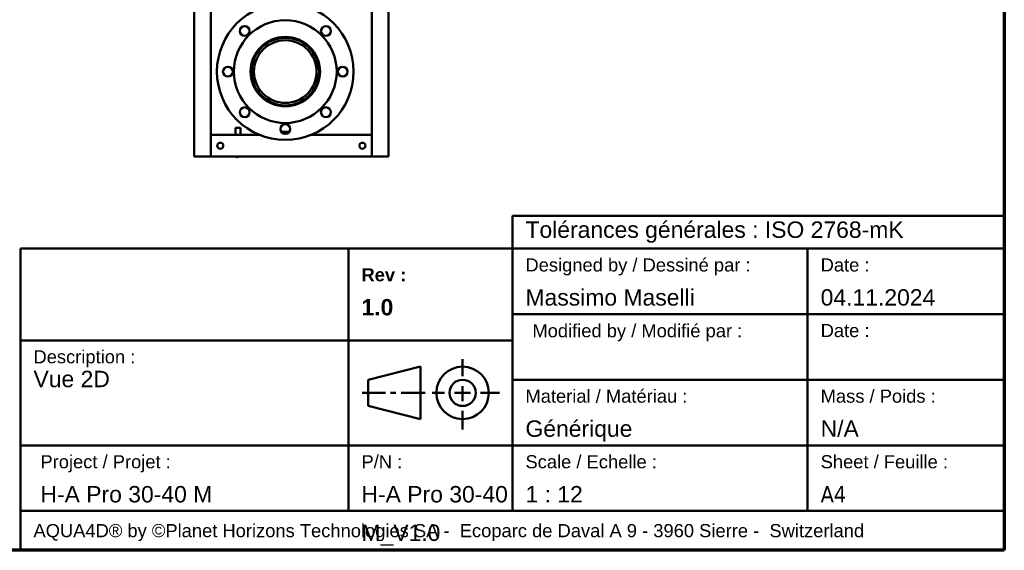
# Model space of a CAD drawing. Header units: millimetres. Extents: x 72 to 3521, y 72 to 9917.
# Tile 3 of 8: x 1691 to 3492, y 72 to 1043. Entities that reach past the tile are written whole.
import ezdxf

# ---------------------------------------------------------------- set-up
doc = ezdxf.new("R2010")
doc.units = ezdxf.units.MM
doc.header["$LTSCALE"] = 12
for name, color, linetype, lineweight in [('Cadre (ISO)', 7, 'Continuous', 70), ('Titre (ISO)', 7, 'Continuous', 50), ('Visible (ISO)', 7, 'Continuous', 50)]:
    doc.layers.add(name, color=color, linetype=linetype, lineweight=lineweight)
doc.styles.add('Note Text (A4D)', font='arial.ttf')
doc.styles.add('Texte de note (ISO)', font='tahoma.ttf')

# ---------------------------------------------------------------- blocks, each defined once
blk = doc.blocks.new('Cadres AQUA4D Border')
at = {"layer": 'Cadre (ISO)'}
for p, q in [((291, 204), (291, 6)), ((291, 6), (6, 6))]:
    blk.add_line(p, q, dxfattribs=at)
blk = doc.blocks.new('Cartouches AQUA4D New Branding')
at = {"layer": 'Titre (ISO)'}
for p, q in [((241.94, 79.44), (241.94, 84.44)), ((241.94, 84.44), (316.94, 84.44)), ((316.94, 84.44), (316.94, 79.44)), ((241.94, 79.44), (166.94, 79.44)), ((166.94, 79.44), (166.94, 59.44)), ((216.94, 79.44), (216.94, 65.44)), ((241.94, 59.44), (241.94, 79.44)), ((316.94, 79.44), (241.94, 79.44)), ((241.94, 79.44), (241.94, 59.44)), ((286.94, 79.44), (286.94, 49.44)), ((316.94, 59.44), (316.94, 79.44)), ((241.94, 69.44), (316.94, 69.44)), ((166.94, 65.44), (241.94, 65.44)), ((216.94, 65.44), (216.94, 49.44)), ((234.36, 60), (234.36, 62.56)), ((227.94, 61.44), (219.94, 59.44)), ((227.94, 53.44), (227.94, 61.44)), ((166.94, 33.44), (166.94, 59.44)), ((166.94, 49.44), (166.94, 59.44)), ((219.94, 59.44), (219.94, 55.44)), ((241.94, 59.44), (241.94, 49.44)), ((241.94, 49.44), (241.94, 59.44)), ((241.94, 59.44), (316.94, 59.44)), ((316.94, 59.44), (316.94, 33.44)), ((219.07, 57.44), (222.6, 57.44)), ((223.36, 57.44), (224.2, 57.44)), ((225, 57.44), (228.64, 57.44)), ((229.71, 57.44), (231.62, 57.44)), ((233.13, 57.44), (235.54, 57.44)), ((234.36, 58.45), (234.36, 56.17)), ((237.09, 57.44), (240, 57.44)), ((219.94, 55.44), (227.94, 53.44)), ((234.36, 54.68), (234.36, 51.84)), ((316.94, 49.44), (166.94, 49.44)), ((166.94, 49.44), (216.94, 49.44)), ((166.94, 39.44), (166.94, 49.44)), ((216.94, 49.44), (216.94, 39.44)), ((216.94, 49.44), (241.94, 49.44)), ((216.94, 39.44), (216.94, 49.44)), ((221.94, 49.44), (241.94, 49.44)), ((241.94, 49.44), (241.94, 39.44)), ((286.94, 49.44), (286.94, 39.44)), ((216.94, 39.44), (166.94, 39.44)), ((166.94, 39.44), (245.32, 39.44)), ((166.94, 33.44), (166.94, 39.44)), ((316.94, 39.44), (216.94, 39.44)), ((316.94, 33.44), (166.94, 33.44)), ((241.94, 33.44), (166.94, 33.44))]:
    blk.add_line(p, q, dxfattribs=at)
for radius in [4, 2]:
    blk.add_circle((234.36, 57.44), radius, dxfattribs=at)
for s, insert, char_height, width, attachment_point, style in [('\\fArial|b0|i0;{\\H2.5000;Tolérances générales : ISO 2768-mK}', (243.94, 81.94), 2.5, 72.2833, 4, 'Note Text (A4D)'), ('\\fArial|b0|i0;{\\H2.0000;Modified by / Modifié par :}\\fTahoma|b0|i0;{\\H3.5000;\\P}', (245, 67.91), 2, 42.1477, 1, 'Texte de note (ISO)'), ('\\fArial|b0|i0;{\\H2.0000;AQUA4D® by ©Planet Horizons Technologies SA -  Ecoparc de Daval A 9 - 3960 Sierre -  Switzerland}', (168.94, 37.44), 2, 146.2098, 1, 'Texte de note (ISO)')]:
    blk.add_mtext(s, dxfattribs=dict(at, insert=insert, char_height=char_height, width=width, attachment_point=attachment_point, style=style))
at = {"layer": 'Titre (ISO)', "char_height": 3.5, "attachment_point": 1, "style": 'Texte de note (ISO)'}
for s, insert, width, line_spacing_factor in [('\\pxsm1.41;\\fArial|b0|i0;{\\H2.0000;Designed by / Dessiné par :}\\fTahoma|b0|i0;{\\H3.5000;\\P}\\fArial|b0|i0;{\\H2.5000;Massimo Maselli}', (243.94, 77.94), 42.4672, 1.096194), ('\\pxsm1.41;\\fArial|b1|i0;{\\H2.0000;Rev :}\\fArial|b1|i0;{\\H2.5000;\\P}\\fArial|b1|i0;{\\H2.5000;1.0}', (218.94, 76.44), 17.7774, 1.096194), ('\\pxsm0.94;\\fArial|b0|i0;{\\H2.0000;Description :}\\fArial|b0|i0;{\\H2.5000;\\P}\\fArial|b0|i0;{\\H2.5000;Vue 2D }', (168.94, 63.94), 71.1937, 0.83168), ('\\pxsm1.41;\\fArial|b0|i0;{\\H2.0000;Material / Matériau :}\\fTahoma|b0|i0;{\\H3.5000;\\P}\\fArial|b0|i0;{\\H2.5000;Générique}', (243.94, 57.94), 40.698, 1.096194), ('\\pxsm1.41;\\fArial|b0|i0;{\\H2.0000;Mass / Poids :}\\fTahoma|b0|i0;{\\H3.5000;\\P}\\fArial|b0|i0;{\\H2.5000;N/A}', (288.94, 57.94), 40.698, 1.096194), ('\\pxsm1.41;\\fArial|b0|i0;{\\H2.0000;Project / Projet : }\\fTahoma|b0|i0;{\\H3.5000;\\P}\\fArial|b0|i0;{\\H2.5000;H-A Pro 30-40 M }', (170, 47.94), 53.6285, 1.096194), ('\\pxsm1.41;\\fArial|b0|i0;{\\H2.0000;P/N :}\\fTahoma|b0|i0;{\\H3.5000;\\P}\\fArial|b0|i0;{\\H2.5000;H-A Pro 30-40 M_V1.0}', (218.94, 47.94), 23.2889, 1.150557), ('\\pxsm1.41;\\fArial|b0|i0;{\\H2.0000;Scale / Echelle :}\\fTahoma|b0|i0;{\\H3.5000;\\P}\\fArial|b0|i0;{\\H2.5000;1 : 12}', (243.94, 47.94), 40.698, 1.096194)]:
    blk.add_mtext(s, dxfattribs=dict(at, insert=insert, width=width, line_spacing_factor=line_spacing_factor))
for s, insert, line_spacing_factor in [('\\pxsm1.41;\\fArial|b0|i0;{\\H2.0000;Date :}\\fTahoma|b0|i0;{\\H3.5000;\\P}\\fArial|b0|i0;{\\H2.5000;04.11.2024}', (288.94, 77.94), 1.096194), ('\\pxsm1.41;\\fArial|b0|i0;{\\H2.0000;Sheet / Feuille :\\P}\\fTahoma|b0|i0;{\\H2.5000;A4}\\fTahoma|b0|i0;{\\H3.5000;\\P}\\fTahoma|b0|i0;{\\H3.5000;\\P}', (288.94, 47.94), 1.033802)]:
    blk.add_mtext(s, dxfattribs=dict(at, insert=insert, line_spacing_factor=line_spacing_factor))
at = {"layer": 'Titre (ISO)', "insert": (288.94, 67.94), "char_height": 2, "attachment_point": 1, "style": 'Texte de note (ISO)'}
blk.add_mtext('\\fArial|b0|i0;{\\H2.0000;Date :}\\fTahoma|b0|i0;{\\H3.5000;\\P}', dxfattribs=at)

msp = doc.modelspace()

# ---------------------------------------------------------------- linework, layer by layer
at = {"layer": 'Visible (ISO)'}
for p, q in [((2010.195, 2156.513), (2010.195, 792.013)), ((2040.195, 2156.513), (2040.195, 792.013)), ((2335.195, 2156.513), (2335.195, 792.013)), ((2365.195, 1296.513), (2365.195, 792.013)), ((2128.896, 832.013), (2040.195, 832.013)), ((2040.195, 792.013), (2040.195, 832.013)), ((2094.818, 844.525), (2085.572, 844.525)), ((2085.572, 844.525), (2085.572, 832.013)), ((2094.818, 844.525), (2094.818, 832.013)), ((2184.178, 837.513), (2169.211, 837.513)), ((2183.819, 837.013), (2169.571, 837.013)), ((2335.195, 832.013), (2224.494, 832.013)), ((2335.195, 792.013), (2335.195, 832.013)), ((2040.195, 792.013), (2010.195, 792.013)), ((2335.195, 792.013), (2040.195, 792.013)), ((2365.195, 792.013), (2335.195, 792.013))]:
    msp.add_line(p, q, dxfattribs=at)
for centre, radius in [((2176.695, 947.513), 125), ((2176.695, 947.513), 94), ((2102.449, 1021.759), 9), ((2250.941, 1021.759), 9), ((2176.695, 947.513), 63.5), ((2176.695, 947.513), 61.675), ((2176.695, 947.513), 57.3), ((2071.695, 947.513), 9), ((2281.695, 947.513), 9), ((2102.449, 873.267), 9), ((2250.941, 873.267), 9), ((2176.695, 842.513), 9), ((2057.695, 812.013), 5.5), ((2317.695, 812.013), 5.5)]:
    msp.add_circle(centre, radius, dxfattribs=at)
msp.add_arc((2088.547, 798.066), 6.858, 241.965198, 298.034802, dxfattribs=at)

# ---------------------------------------------------------------- block references
at = {"xscale": 12, "yscale": 12, "zscale": 12}
for name, p in [('Cadres AQUA4D Border', (0, 0)), ('Cartouches AQUA4D New Branding', (-311.257, -329.306))]:
    msp.add_blockref(name, p, dxfattribs=at)

doc.saveas('drawing.dxf')
